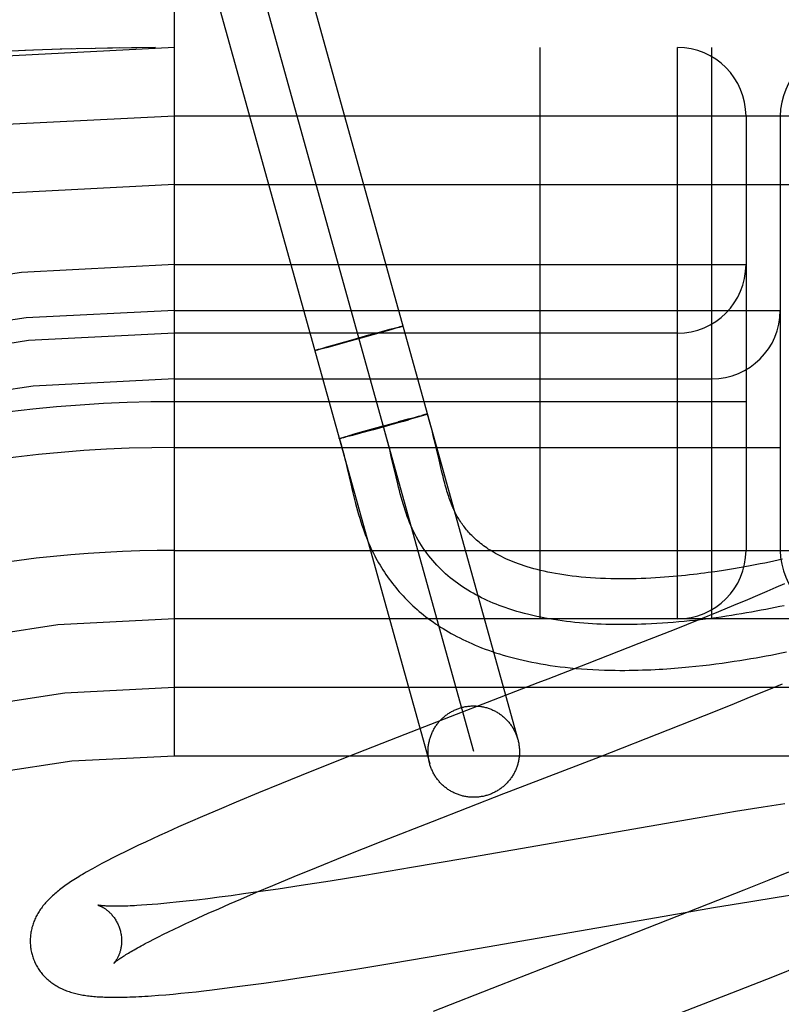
# Model space of a CAD drawing. Header units: inches. Extents: x 0 to 214, y 0 to 139.
# Tile 66 of 147: x 65.711 to 65.878, y 68.868 to 69.083. Entities that reach past the tile are written whole.
import ezdxf

# ---------------------------------------------------------------- set-up
doc = ezdxf.new("R2010")
doc.units = ezdxf.units.IN
doc.header["$LTSCALE"] = 11.786071
doc.header["$MEASUREMENT"] = 0
doc.linetypes.add('HIDDEN', pattern=[0.2, 0.1, -0.1])
doc.layers.add('DEFAULT_2', color=8, linetype='HIDDEN')

msp = doc.modelspace()

# ---------------------------------------------------------------- linework, layer by layer
at = {"layer": 'DEFAULT_2', "color": 8, "linetype": 'HIDDEN'}
for p, q in [((65.76941, 69.10879), (65.82031, 68.92574)), ((65.74523, 68.92208), (65.74523, 69.10708)), ((65.81067, 68.92306), (65.75978, 69.1061)), ((65.75014, 69.10343), (65.80104, 68.92038)), ((67.49273, 69.07708), (64.99774, 69.07708)), ((65.71412, 69.07646), (65.70805, 69.07619)), ((65.7182, 69.07661), (65.71246, 69.07639)), ((65.72264, 69.07675), (65.71632, 69.07654)), ((65.72712, 69.07687), (65.72019, 69.07668)), ((65.73161, 69.07696), (65.72405, 69.07679)), ((65.73311, 69.07699), (65.72798, 69.07689)), ((65.737, 69.07704), (65.73113, 69.07695)), ((65.74105, 69.07707), (65.73582, 69.07702)), ((65.82523, 68.95208), (65.82523, 69.07708)), ((65.85523, 68.95208), (65.85523, 69.07708)), ((65.86273, 68.95208), (65.86273, 69.07708)), ((66.74523, 69.06208), (65.74523, 69.06208)), ((65.87023, 69.06208), (65.87023, 68.96708)), ((65.87773, 69.06208), (65.87773, 68.96708)), ((65.74523, 69.04708), (66.74523, 69.04708)), ((65.74523, 69.02958), (65.87023, 69.02958)), ((65.74523, 69.01958), (65.87773, 69.01958)), ((65.78773, 69.0142), (65.79056, 69.01497)), ((65.79096, 69.01486), (65.7899, 69.01456)), ((65.79056, 69.01497), (65.79233, 69.01544)), ((65.79251, 69.01531), (65.79096, 69.01486)), ((65.79233, 69.01544), (65.79326, 69.01569)), ((65.79342, 69.01558), (65.79251, 69.01531)), ((65.79326, 69.01569), (65.79383, 69.01583)), ((65.79396, 69.01574), (65.79342, 69.01558)), ((65.79383, 69.01583), (65.79422, 69.01593)), ((65.79433, 69.01585), (65.79396, 69.01574)), ((65.79422, 69.01593), (65.79446, 69.01599)), ((65.79456, 69.01593), (65.79433, 69.01585)), ((65.79446, 69.01599), (65.79461, 69.01603)), ((65.7947, 69.01597), (65.79456, 69.01593)), ((65.79461, 69.01603), (65.79474, 69.01606)), ((65.79482, 69.01601), (65.7947, 69.01597)), ((65.79492, 69.01604), (65.79482, 69.01601)), ((65.85523, 69.01458), (65.74523, 69.01458)), ((65.78334, 69.01273), (65.78051, 69.01196)), ((65.78117, 69.01236), (65.78428, 69.01324)), ((65.78679, 69.01369), (65.78334, 69.01273)), ((65.78428, 69.01324), (65.78773, 69.0142)), ((65.7899, 69.01456), (65.78679, 69.01369)), ((65.77616, 69.01088), (65.77626, 69.01092)), ((65.77626, 69.01092), (65.77638, 69.01095)), ((65.77646, 69.0109), (65.77633, 69.01087)), ((65.77638, 69.01095), (65.77651, 69.011)), ((65.77661, 69.01093), (65.77646, 69.0109)), ((65.77651, 69.011), (65.77674, 69.01107)), ((65.77686, 69.01099), (65.77661, 69.01093)), ((65.77674, 69.01107), (65.77711, 69.01118)), ((65.77724, 69.01109), (65.77686, 69.01099)), ((65.77711, 69.01118), (65.77765, 69.01134)), ((65.77781, 69.01124), (65.77724, 69.01109)), ((65.77765, 69.01134), (65.77856, 69.01161)), ((65.77875, 69.01148), (65.77781, 69.01124)), ((65.77856, 69.01161), (65.78011, 69.01206)), ((65.78051, 69.01196), (65.77875, 69.01148)), ((65.78011, 69.01206), (65.78117, 69.01236)), ((65.74523, 69.00458), (65.86273, 69.00458)), ((65.87023, 68.99958), (65.74523, 68.99958)), ((65.79658, 68.99588), (65.79414, 68.99522)), ((65.79517, 68.99527), (65.79637, 68.99561)), ((65.7976, 68.99597), (65.79586, 68.99547)), ((65.79646, 68.99585), (65.79796, 68.99624)), ((65.79864, 68.99627), (65.7976, 68.99597)), ((65.79792, 68.99623), (65.79883, 68.99647)), ((65.79929, 68.99647), (65.79864, 68.99627)), ((65.79879, 68.99646), (65.79935, 68.99661)), ((65.79965, 68.99658), (65.79919, 68.99644)), ((65.79968, 68.99669), (65.79932, 68.9966)), ((65.79988, 68.99665), (65.79957, 68.99655)), ((65.79991, 68.99675), (65.79962, 68.99667)), ((65.80002, 68.99669), (65.79981, 68.99663)), ((65.80004, 68.99678), (65.79985, 68.99673)), ((65.80016, 68.99681), (65.79999, 68.99677)), ((65.80014, 68.99673), (65.80002, 68.99669)), ((65.80025, 68.99676), (65.80014, 68.99673)), ((65.80029, 68.99678), (65.80019, 68.99675)), ((65.78872, 68.99347), (65.78592, 68.9927)), ((65.78664, 68.99312), (65.79086, 68.99431)), ((65.7921, 68.99441), (65.78872, 68.99347)), ((65.78965, 68.99398), (65.79418, 68.99523)), ((65.79517, 68.99527), (65.79093, 68.99408)), ((65.78136, 68.99156), (65.78142, 68.99158)), ((65.78146, 68.99155), (65.78139, 68.99153)), ((65.7814, 68.99157), (65.78146, 68.9916)), ((65.78143, 68.99159), (65.7815, 68.99161)), ((65.7815, 68.99155), (65.78143, 68.99154)), ((65.78147, 68.9916), (65.78155, 68.99163)), ((65.78154, 68.99156), (65.78147, 68.99155)), ((65.78161, 68.99158), (65.78151, 68.99156)), ((65.78152, 68.99162), (65.7816, 68.99164)), ((65.7817, 68.9916), (65.78159, 68.99158)), ((65.7816, 68.99164), (65.78171, 68.99168)), ((65.78167, 68.99167), (65.78184, 68.99172)), ((65.7818, 68.99162), (65.78167, 68.99159)), ((65.78197, 68.99167), (65.78176, 68.99162)), ((65.7818, 68.99171), (65.78202, 68.99178)), ((65.78221, 68.99173), (65.78194, 68.99166)), ((65.78198, 68.99176), (65.78227, 68.99185)), ((65.78259, 68.99182), (65.78218, 68.99172)), ((65.78222, 68.99184), (65.78266, 68.99197)), ((65.78314, 68.99196), (65.78255, 68.99181)), ((65.7826, 68.99195), (65.78327, 68.99215)), ((65.78419, 68.99224), (65.78311, 68.99195)), ((65.78323, 68.99214), (65.78436, 68.99247)), ((65.78592, 68.9927), (65.78416, 68.99223)), ((65.78431, 68.99246), (65.78664, 68.99312)), ((65.78628, 68.99302), (65.78664, 68.99312)), ((65.80223, 68.99052), (65.8019, 68.99186)), ((65.74523, 68.98958), (65.87773, 68.98958)), ((65.79264, 68.98763), (65.79228, 68.98912)), ((65.80267, 68.98863), (65.80223, 68.99052)), ((65.79368, 68.98313), (65.79264, 68.98763)), ((65.80308, 68.98688), (65.80267, 68.98863)), ((65.80346, 68.98524), (65.80308, 68.98688)), ((65.78261, 68.98658), (65.78299, 68.98497)), ((65.78299, 68.98497), (65.78376, 68.98163)), ((65.80371, 68.9842), (65.80346, 68.98524)), ((65.79404, 68.98164), (65.79368, 68.98313)), ((65.80395, 68.98321), (65.80371, 68.9842)), ((65.78376, 68.98163), (65.78417, 68.97992)), ((65.74523, 68.96708), (66.74523, 68.96708)), ((65.8675, 68.96304), (65.8662, 68.96283)), ((65.86875, 68.96325), (65.8675, 68.96304)), ((65.86995, 68.96346), (65.86875, 68.96325)), ((65.87111, 68.96368), (65.86995, 68.96346)), ((65.87223, 68.96389), (65.87111, 68.96368)), ((65.87331, 68.9641), (65.87223, 68.96389)), ((65.87436, 68.96431), (65.87331, 68.9641)), ((65.87537, 68.96451), (65.87436, 68.96431)), ((65.87634, 68.96472), (65.87537, 68.96451)), ((65.87729, 68.96492), (65.87634, 68.96472)), ((65.87819, 68.96512), (65.87729, 68.96492)), ((65.86484, 68.96262), (65.86342, 68.96241)), ((65.8662, 68.96283), (65.86484, 68.96262)), ((65.87678, 68.95897), (65.87481, 68.95811)), ((65.87864, 68.95979), (65.87678, 68.95897)), ((65.87273, 68.95721), (65.87054, 68.95628)), ((65.87481, 68.95811), (65.87273, 68.95721)), ((65.86747, 68.955), (65.86423, 68.95366)), ((65.87054, 68.95628), (65.86747, 68.955)), ((65.86423, 68.95366), (65.85994, 68.95191)), ((66.74523, 68.95208), (65.74523, 68.95208)), ((65.85994, 68.95191), (65.8545, 68.94973)), ((65.8545, 68.94973), (65.8468, 68.94668)), ((65.8468, 68.94668), (65.8355, 68.94226)), ((65.87243, 68.94359), (65.87355, 68.94379)), ((65.87355, 68.94379), (65.87462, 68.94399)), ((65.87462, 68.94399), (65.87567, 68.94418)), ((65.87567, 68.94418), (65.87668, 68.94438)), ((65.87668, 68.94438), (65.87765, 68.94457)), ((65.87765, 68.94457), (65.87906, 68.94485)), ((65.8355, 68.94226), (65.82689, 68.93892)), ((65.85929, 68.94174), (65.86078, 68.9419)), ((65.86078, 68.9419), (65.86222, 68.94207)), ((65.86222, 68.94207), (65.86363, 68.94225)), ((65.86363, 68.94225), (65.865, 68.94243)), ((65.865, 68.94243), (65.86633, 68.94262)), ((65.86633, 68.94262), (65.86762, 68.94281)), ((65.86762, 68.94281), (65.86888, 68.943)), ((65.86888, 68.943), (65.8701, 68.9432)), ((65.8701, 68.9432), (65.87129, 68.9434)), ((65.87129, 68.9434), (65.87243, 68.94359)), ((65.8247, 68.93807), (65.81135, 68.93291)), ((65.82689, 68.93892), (65.8247, 68.93807)), ((65.87486, 68.93651), (65.87818, 68.9379)), ((66.74523, 68.93708), (65.74523, 68.93708)), ((65.86685, 68.93324), (65.87138, 68.93508)), ((65.87138, 68.93508), (65.87486, 68.93651)), ((65.81135, 68.93291), (65.80686, 68.93117)), ((65.86116, 68.93095), (65.86685, 68.93324)), ((65.80686, 68.93117), (65.79563, 68.92681)), ((65.85318, 68.9278), (65.86116, 68.93095)), ((65.79563, 68.92681), (65.78347, 68.92203)), ((65.83837, 68.92202), (65.85318, 68.9278)), ((66.74523, 68.92208), (65.74523, 68.92208)), ((65.78347, 68.92203), (65.77489, 68.91861)), ((65.8184, 68.9143), (65.83399, 68.92033)), ((65.83399, 68.92033), (65.83837, 68.92202)), ((65.77489, 68.91861), (65.76865, 68.91609)), ((65.76865, 68.91609), (65.7636, 68.91403)), ((65.7636, 68.91403), (65.75872, 68.912)), ((65.75872, 68.912), (65.75495, 68.91041)), ((65.87875, 68.91164), (65.87395, 68.91089)), ((65.75495, 68.91041), (65.7513, 68.90885)), ((65.86794, 68.90992), (65.85953, 68.90851)), ((65.87395, 68.91089), (65.86794, 68.90992)), ((65.74865, 68.9077), (65.74607, 68.90657)), ((65.7513, 68.90885), (65.74865, 68.9077)), ((65.79076, 68.90351), (65.80165, 68.90779)), ((65.85953, 68.90851), (65.8087, 68.89968)), ((65.74358, 68.90545), (65.74196, 68.90472)), ((65.74607, 68.90657), (65.74358, 68.90545)), ((65.73883, 68.90328), (65.73733, 68.90256)), ((65.74037, 68.90399), (65.73883, 68.90328)), ((65.74196, 68.90472), (65.74037, 68.90399)), ((65.78236, 68.90016), (65.79076, 68.90351)), ((65.73441, 68.90115), (65.73301, 68.90046)), ((65.73585, 68.90186), (65.73441, 68.90115)), ((65.73733, 68.90256), (65.73585, 68.90186)), ((65.73171, 68.8998), (65.73048, 68.89917)), ((65.73301, 68.90046), (65.73171, 68.8998)), ((65.77629, 68.89772), (65.78236, 68.90016)), ((65.8087, 68.89968), (65.79705, 68.89769)), ((65.77142, 68.89572), (65.77629, 68.89772)), ((65.79705, 68.89769), (65.78687, 68.89599)), ((65.87953, 68.89667), (65.87522, 68.89491)), ((65.76675, 68.89379), (65.77142, 68.89572)), ((65.77924, 68.89475), (65.77294, 68.89377)), ((65.78687, 68.89599), (65.77924, 68.89475)), ((65.87522, 68.89491), (65.86974, 68.89272)), ((65.75972, 68.89081), (65.76316, 68.89228)), ((65.76402, 68.89244), (65.76029, 68.89191)), ((65.76316, 68.89228), (65.76675, 68.89379)), ((65.7679, 68.893), (65.76402, 68.89244)), ((65.77294, 68.89377), (65.7679, 68.893)), ((65.86974, 68.89272), (65.86198, 68.88965)), ((65.87705, 68.89123), (65.88161, 68.89194)), ((65.74284, 68.88983), (65.74155, 68.88971)), ((65.74418, 68.88995), (65.74284, 68.88983)), ((65.74558, 68.89009), (65.74418, 68.88995)), ((65.74703, 68.89025), (65.74558, 68.89009)), ((65.74852, 68.89041), (65.74703, 68.89025)), ((65.75007, 68.89059), (65.74852, 68.89041)), ((65.75248, 68.89088), (65.75007, 68.89059)), ((65.75498, 68.8912), (65.75248, 68.89088)), ((65.75759, 68.89154), (65.75498, 68.8912)), ((65.75725, 68.88974), (65.75972, 68.89081)), ((65.76029, 68.89191), (65.75759, 68.89154)), ((65.86312, 68.88894), (65.87128, 68.8903)), ((65.87128, 68.8903), (65.87705, 68.89123)), ((65.73914, 68.88952), (65.73802, 68.88944)), ((65.74032, 68.88961), (65.73914, 68.88952)), ((65.74155, 68.88971), (65.74032, 68.88961)), ((65.75041, 68.8867), (65.75259, 68.88768)), ((65.75259, 68.88768), (65.75487, 68.8887)), ((65.75487, 68.8887), (65.75725, 68.88974)), ((65.86198, 68.88965), (65.85063, 68.88521)), ((65.8523, 68.88708), (65.86312, 68.88894)), ((65.74767, 68.88543), (65.74901, 68.88606)), ((65.74901, 68.88606), (65.75041, 68.8867)), ((65.80438, 68.87874), (65.8523, 68.88708)), ((65.74279, 68.8831), (65.74393, 68.88365)), ((65.74393, 68.88365), (65.74513, 68.88423)), ((65.74513, 68.88423), (65.74637, 68.88482)), ((65.74637, 68.88482), (65.74767, 68.88543)), ((65.85063, 68.88521), (65.84417, 68.88271)), ((65.73879, 68.88105), (65.73971, 68.88153)), ((65.73971, 68.88153), (65.74068, 68.88203)), ((65.74068, 68.88203), (65.74171, 68.88255)), ((65.74171, 68.88255), (65.74279, 68.8831)), ((65.84089, 68.88144), (65.82753, 68.87627)), ((65.84417, 68.88271), (65.84089, 68.88144)), ((65.79276, 68.87679), (65.80438, 68.87874)), ((65.77827, 68.87445), (65.78485, 68.8755)), ((65.78485, 68.8755), (65.79276, 68.87679)), ((65.82528, 68.8754), (65.81628, 68.87191)), ((65.82753, 68.87627), (65.82528, 68.8754)), ((65.87647, 68.87397), (65.8822, 68.87627)), ((65.76476, 68.87244), (65.76879, 68.87302)), ((65.76879, 68.87302), (65.77294, 68.87363)), ((65.77294, 68.87363), (65.77827, 68.87445)), ((65.86845, 68.8708), (65.87647, 68.87397)), ((65.74824, 68.87036), (65.74993, 68.87054)), ((65.74993, 68.87054), (65.75166, 68.87074)), ((65.75166, 68.87074), (65.75343, 68.87095)), ((65.75343, 68.87095), (65.75615, 68.87128)), ((65.75615, 68.87128), (65.75895, 68.87164)), ((65.75895, 68.87164), (65.76182, 68.87203)), ((65.76182, 68.87203), (65.76476, 68.87244)), ((65.81628, 68.87191), (65.80179, 68.86624)), ((65.74174, 68.86975), (65.74333, 68.86988)), ((65.74333, 68.86988), (65.74494, 68.87003)), ((65.74494, 68.87003), (65.74658, 68.87019)), ((65.74658, 68.87019), (65.74824, 68.87036))]:
    msp.add_line(p, q, dxfattribs=at)
for points in [[(65.79474, 69.01606), (65.79485, 69.01608), (65.7949, 69.0161), (65.79495, 69.01611), (65.79499, 69.01611), (65.79503, 69.01612), (65.79506, 69.01613), (65.79509, 69.01613), (65.79511, 69.01614), (65.79513, 69.01614), (65.79515, 69.01614), (65.79516, 69.01614), (65.79517, 69.01614), (65.79517, 69.01614)], [(65.79517, 69.01614), (65.79517, 69.01614), (65.79516, 69.01613), (65.79515, 69.01613), (65.79514, 69.01612), (65.79512, 69.01611), (65.7951, 69.0161), (65.79507, 69.01609), (65.79504, 69.01608), (65.795, 69.01607), (65.79496, 69.01606), (65.79492, 69.01604)], [(65.7759, 69.01078), (65.7759, 69.01079), (65.77591, 69.01079), (65.77592, 69.0108), (65.77593, 69.0108), (65.77595, 69.01081), (65.77598, 69.01082), (65.776, 69.01083), (65.77603, 69.01084), (65.77607, 69.01085), (65.77611, 69.01087), (65.77616, 69.01088)], [(65.77633, 69.01087), (65.77622, 69.01084), (65.77617, 69.01083), (65.77612, 69.01082), (65.77608, 69.01081), (65.77605, 69.0108), (65.77601, 69.01079), (65.77598, 69.01079), (65.77596, 69.01079), (65.77594, 69.01078), (65.77592, 69.01078), (65.77591, 69.01078), (65.7759, 69.01078), (65.7759, 69.01078)], [(65.80039, 68.99686), (65.80035, 68.99685), (65.80031, 68.99684), (65.80026, 68.99683), (65.80021, 68.99682), (65.80012, 68.99679)], [(65.80053, 68.99687), (65.80053, 68.99687), (65.80052, 68.99687), (65.80051, 68.99686), (65.8005, 68.99685), (65.80048, 68.99685), (65.80046, 68.99684), (65.80043, 68.99683), (65.8004, 68.99682), (65.80037, 68.99681), (65.80033, 68.99679), (65.80029, 68.99678)], [(65.80055, 68.99688), (65.80054, 68.99688), (65.80053, 68.99688), (65.80052, 68.99688), (65.8005, 68.99688), (65.80048, 68.99687), (65.80045, 68.99687), (65.80042, 68.99686), (65.80035, 68.99685)], [(65.80039, 68.99686), (65.80042, 68.99686), (65.80045, 68.99687), (65.80047, 68.99687), (65.80049, 68.99687), (65.80051, 68.99688), (65.80052, 68.99688), (65.80053, 68.99687), (65.80053, 68.99687)], [(65.80044, 68.99683), (65.80047, 68.99684), (65.80049, 68.99685), (65.80051, 68.99686), (65.80053, 68.99686), (65.80054, 68.99687), (65.80054, 68.99687), (65.80055, 68.99688)], [(65.8019, 68.99186), (65.80173, 68.99256), (65.80155, 68.99328), (65.80135, 68.99402), (65.80115, 68.99479), (65.80093, 68.99558), (65.80069, 68.99639), (65.80055, 68.99688)], [(65.79228, 68.98912), (65.7921, 68.98986), (65.79189, 68.99068), (65.79168, 68.99149), (65.79146, 68.9923), (65.79124, 68.9931), (65.791, 68.99389), (65.79076, 68.99468)], [(65.78126, 68.99152), (65.78126, 68.99152), (65.78127, 68.99152), (65.78128, 68.99153), (65.78129, 68.99154), (65.78131, 68.99154), (65.78134, 68.99155), (65.78136, 68.99156)], [(65.78142, 68.99154), (65.78136, 68.99153), (65.78133, 68.99152), (65.78131, 68.99152), (65.78129, 68.99151), (65.78128, 68.99151), (65.78127, 68.99151), (65.78126, 68.99151), (65.78126, 68.99152)], [(65.78127, 68.99152), (65.78127, 68.99152), (65.78127, 68.99152), (65.78128, 68.99153), (65.7813, 68.99154), (65.78131, 68.99154), (65.78133, 68.99155), (65.78136, 68.99156), (65.78139, 68.99157)], [(65.78139, 68.99153), (65.78136, 68.99153), (65.78133, 68.99152), (65.78131, 68.99152), (65.78129, 68.99152), (65.78128, 68.99152), (65.78127, 68.99152), (65.78127, 68.99152)], [(65.78127, 68.99152), (65.78145, 68.99094), (65.78164, 68.99027), (65.78184, 68.98957), (65.78203, 68.98886), (65.78223, 68.98812), (65.78242, 68.98736), (65.78261, 68.98658)], [(65.86342, 68.96241), (65.86192, 68.9622), (65.86115, 68.9621), (65.86036, 68.96199), (65.85955, 68.96189), (65.85873, 68.9618), (65.85789, 68.9617), (65.85702, 68.96161), (65.85614, 68.96152), (65.85524, 68.96143), (65.85432, 68.96135), (65.85338, 68.96127), (65.85242, 68.96119), (65.85144, 68.96112), (65.85043, 68.96106), (65.8494, 68.961), (65.84835, 68.96095), (65.84728, 68.96091), (65.8462, 68.96087), (65.8451, 68.96085), (65.84399, 68.96084), (65.84288, 68.96083), (65.84176, 68.96084), (65.84064, 68.96086), (65.83952, 68.96089), (65.83841, 68.96094), (65.83732, 68.961), (65.83624, 68.96107), (65.83519, 68.96115), (65.83418, 68.96124), (65.83318, 68.96134), (65.83222, 68.96145), (65.83128, 68.96157), (65.83036, 68.9617), (65.82947, 68.96185), (65.82859, 68.962), (65.82773, 68.96216), (65.8269, 68.96232), (65.82608, 68.9625), (65.82529, 68.96268), (65.82453, 68.96287), (65.82379, 68.96307), (65.82308, 68.96327), (65.82239, 68.96348), (65.82173, 68.96369), (65.82109, 68.9639), (65.82048, 68.96412), (65.81988, 68.96434), (65.81931, 68.96456), (65.81876, 68.96479), (65.81823, 68.96502), (65.81771, 68.96525), (65.81722, 68.96548), (65.81675, 68.96571), (65.81629, 68.96594), (65.81585, 68.96618), (65.81542, 68.96642), (65.81501, 68.96665), (65.81461, 68.96689), (65.81423, 68.96713), (65.81386, 68.96737), (65.8135, 68.96761), (65.81315, 68.96786), (65.81281, 68.9681), (65.81249, 68.96835), (65.81217, 68.96859), (65.81187, 68.96884), (65.81157, 68.96909), (65.81129, 68.96933), (65.81101, 68.96958), (65.81074, 68.96983), (65.81049, 68.97008), (65.81024, 68.97033), (65.80999, 68.97058), (65.80976, 68.97083), (65.80953, 68.97108), (65.80931, 68.97133), (65.8091, 68.97159), (65.80889, 68.97184), (65.80869, 68.9721), (65.80849, 68.97235), (65.8083, 68.97261), (65.80812, 68.97287), (65.80794, 68.97313), (65.80776, 68.9734), (65.80758, 68.97367), (65.80741, 68.97395), (65.80724, 68.97423), (65.80708, 68.97452), (65.80692, 68.97481), (65.80676, 68.97509), (65.80662, 68.97537), (65.80648, 68.97565), (65.80635, 68.97592), (65.80623, 68.9762), (65.8061, 68.97649), (65.80597, 68.97679), (65.80584, 68.9771), (65.80571, 68.97743), (65.80558, 68.97777), (65.80546, 68.97812), (65.80533, 68.97849), (65.8052, 68.97886), (65.80507, 68.97925), (65.80495, 68.97964), (65.80482, 68.98005), (65.8047, 68.98047), (65.80457, 68.9809), (65.80445, 68.98134), (65.80432, 68.98179), (65.8042, 68.98225), (65.80408, 68.98273), (65.80395, 68.98321)], [(65.84835, 68.95094), (65.84737, 68.95091), (65.84639, 68.95088), (65.84541, 68.95085), (65.84443, 68.95084), (65.84346, 68.95083), (65.84248, 68.95083), (65.8415, 68.95084), (65.84053, 68.95086), (65.83955, 68.95089), (65.83858, 68.95092), (65.83761, 68.95097), (65.83665, 68.95102), (65.83569, 68.95108), (65.83473, 68.95115), (65.83377, 68.95123), (65.83282, 68.95132), (65.83187, 68.95142), (65.83093, 68.95154), (65.82999, 68.95166), (65.82906, 68.95179), (65.82813, 68.95193), (65.82721, 68.95209), (65.82629, 68.95225), (65.82538, 68.95243), (65.82448, 68.95261), (65.82358, 68.95281), (65.82269, 68.95302), (65.82181, 68.95325), (65.82094, 68.95348), (65.82007, 68.95373), (65.81922, 68.95399), (65.81837, 68.95426), (65.81753, 68.95455), (65.81686, 68.95479), (65.8162, 68.95504), (65.81554, 68.9553), (65.8149, 68.95556), (65.81425, 68.95584), (65.81362, 68.95612), (65.81299, 68.95642), (65.81237, 68.95672), (65.81175, 68.95703), (65.81115, 68.95735), (65.81055, 68.95768), (65.80996, 68.95802), (65.80937, 68.95837), (65.8088, 68.95873), (65.80823, 68.9591), (65.80767, 68.95948), (65.80712, 68.95987), (65.80658, 68.96027), (65.80605, 68.96068), (65.80553, 68.9611), (65.80501, 68.96154), (65.80451, 68.96198), (65.80401, 68.96243), (65.80353, 68.96289), (65.80305, 68.96337), (65.80259, 68.96385), (65.80213, 68.96435), (65.80169, 68.96486), (65.80126, 68.96538), (65.80083, 68.96591), (65.80042, 68.96645), (65.80002, 68.967), (65.79963, 68.96757), (65.79925, 68.96814), (65.79888, 68.96873), (65.79852, 68.96933), (65.79818, 68.96995), (65.79785, 68.97057), (65.79752, 68.97121), (65.79722, 68.97186), (65.79692, 68.97252), (65.79665, 68.97317), (65.79638, 68.97383), (65.79613, 68.9745), (65.79589, 68.97518), (65.79566, 68.97587), (65.79543, 68.97657), (65.79521, 68.97728), (65.795, 68.97799), (65.7948, 68.97871), (65.7946, 68.97943), (65.79441, 68.98017), (65.79422, 68.9809), (65.79404, 68.98164)], [(65.78417, 68.97992), (65.78438, 68.97906), (65.78459, 68.97821), (65.78481, 68.97736), (65.78503, 68.97653), (65.78526, 68.97571), (65.78549, 68.9749), (65.78572, 68.97411), (65.78596, 68.97334), (65.78621, 68.9726), (65.78645, 68.97188), (65.7867, 68.97119), (65.78694, 68.97053), (65.78718, 68.9699), (65.78743, 68.96929), (65.78767, 68.96871), (65.78793, 68.96813), (65.78818, 68.96757), (65.78845, 68.96701), (65.78872, 68.96646), (65.789, 68.96591), (65.78928, 68.96538), (65.78957, 68.96485), (65.78987, 68.96432), (65.79017, 68.96381), (65.79048, 68.9633), (65.7908, 68.96279), (65.79113, 68.96229), (65.79146, 68.96179), (65.7918, 68.9613), (65.79215, 68.96081), (65.79251, 68.96033), (65.79287, 68.95986), (65.79324, 68.95939), (65.79361, 68.95892), (65.794, 68.95846), (65.79439, 68.95801), (65.79479, 68.95756), (65.7952, 68.95712), (65.79561, 68.95668), (65.79604, 68.95624), (65.79647, 68.95581), (65.79691, 68.95539), (65.79735, 68.95497), (65.79781, 68.95456), (65.79827, 68.95415), (65.79874, 68.95374), (65.79922, 68.95334), (65.79971, 68.95295), (65.80021, 68.95256), (65.80072, 68.95217), (65.80124, 68.95179), (65.80176, 68.95141), (65.8023, 68.95104), (65.80285, 68.95068), (65.8034, 68.95031), (65.80397, 68.94996), (65.80455, 68.94961), (65.80513, 68.94926), (65.80573, 68.94892), (65.80634, 68.94858), (65.80697, 68.94825), (65.8076, 68.94792), (65.80825, 68.9476), (65.80891, 68.94728), (65.80958, 68.94697), (65.81026, 68.94667), (65.81096, 68.94637), (65.81168, 68.94607), (65.8124, 68.94579), (65.81315, 68.9455), (65.8139, 68.94523), (65.81468, 68.94496), (65.81546, 68.94469), (65.81627, 68.94444), (65.81709, 68.94418), (65.81793, 68.94394), (65.81879, 68.9437), (65.81967, 68.94347), (65.82056, 68.94325), (65.82148, 68.94304), (65.82242, 68.94283), (65.82337, 68.94263), (65.82435, 68.94244), (65.82535, 68.94226), (65.82637, 68.94209), (65.82741, 68.94192), (65.82847, 68.94177), (65.82955, 68.94163), (65.83066, 68.9415), (65.8318, 68.94138), (65.83299, 68.94126), (65.83422, 68.94116), (65.83548, 68.94107), (65.83675, 68.941), (65.83802, 68.94094), (65.83925, 68.94089), (65.84045, 68.94086), (65.84158, 68.94084), (65.84266, 68.94083), (65.8437, 68.94083), (65.8447, 68.94084), (65.84569, 68.94086), (65.84665, 68.94088), (65.8476, 68.94091), (65.84852, 68.94094), (65.84943, 68.94098), (65.85033, 68.94102), (65.8512, 68.94107), (65.85207, 68.94112), (65.85292, 68.94118), (65.85375, 68.94124), (65.85458, 68.9413), (65.85539, 68.94137), (65.85619, 68.94143), (65.85698, 68.94151), (65.85776, 68.94158), (65.85929, 68.94174)], [(65.87859, 68.95497), (65.87761, 68.95477), (65.87661, 68.95456), (65.8756, 68.95436), (65.87458, 68.95416), (65.87354, 68.95396), (65.87249, 68.95376), (65.87142, 68.95357), (65.87035, 68.95338), (65.86926, 68.9532), (65.86816, 68.95302), (65.86705, 68.95284), (65.86593, 68.95267), (65.86481, 68.9525), (65.86367, 68.95234), (65.86252, 68.95219), (65.86137, 68.95204), (65.86021, 68.9519), (65.85905, 68.95177), (65.85787, 68.95164), (65.8567, 68.95152), (65.85551, 68.95141), (65.85433, 68.95131), (65.85314, 68.95122), (65.85194, 68.95114), (65.85075, 68.95106), (65.84955, 68.951), (65.84835, 68.95094)], [(65.80799, 68.93269), (65.8082, 68.93275), (65.80841, 68.9328), (65.80861, 68.93284), (65.80882, 68.93289), (65.80903, 68.93292), (65.80924, 68.93295), (65.80945, 68.93298), (65.80966, 68.93301), (65.80987, 68.93303), (65.81008, 68.93304), (65.8103, 68.93305), (65.81051, 68.93306), (65.81072, 68.93306), (65.81093, 68.93305), (65.81114, 68.93305), (65.81136, 68.93303), (65.81157, 68.93302), (65.81178, 68.933), (65.81199, 68.93297), (65.8122, 68.93294), (65.81241, 68.93291), (65.81262, 68.93287), (65.81283, 68.93282), (65.81303, 68.93278), (65.81324, 68.93272), (65.81344, 68.93267), (65.81365, 68.93261), (65.81385, 68.93254), (65.81405, 68.93247), (65.81425, 68.9324), (65.81445, 68.93232), (65.81464, 68.93224), (65.81484, 68.93215), (65.81503, 68.93206), (65.81522, 68.93197), (65.81541, 68.93187), (65.81559, 68.93177), (65.81577, 68.93166), (65.81596, 68.93155), (65.81614, 68.93143), (65.81631, 68.93132), (65.81649, 68.9312), (65.81666, 68.93107), (65.81683, 68.93094), (65.81699, 68.93081), (65.81715, 68.93067), (65.81732, 68.93053), (65.81747, 68.93039), (65.81763, 68.93025), (65.81778, 68.9301), (65.81793, 68.92994), (65.81807, 68.92979), (65.81821, 68.92963), (65.81835, 68.92947), (65.81848, 68.9293), (65.81861, 68.92914), (65.81874, 68.92897), (65.81886, 68.92879), (65.81898, 68.92862), (65.8191, 68.92844), (65.81921, 68.92826), (65.81932, 68.92808), (65.81943, 68.92789), (65.81953, 68.92771), (65.81962, 68.92752), (65.81972, 68.92733), (65.8198, 68.92713), (65.81989, 68.92694), (65.81997, 68.92674), (65.82005, 68.92655), (65.82012, 68.92635), (65.82018, 68.92614), (65.82025, 68.92594), (65.82031, 68.92574)], [(65.80104, 68.92038), (65.80098, 68.92059), (65.80093, 68.92079), (65.80089, 68.921), (65.80085, 68.92121), (65.80081, 68.92142), (65.80078, 68.92163), (65.80075, 68.92184), (65.80072, 68.92205), (65.8007, 68.92226), (65.80069, 68.92247), (65.80068, 68.92268), (65.80067, 68.92289), (65.80067, 68.92311), (65.80068, 68.92332), (65.80068, 68.92353), (65.8007, 68.92374), (65.80071, 68.92395), (65.80073, 68.92417), (65.80076, 68.92438), (65.80079, 68.92459), (65.80082, 68.9248), (65.80086, 68.925), (65.80091, 68.92521), (65.80096, 68.92542), (65.80101, 68.92562), (65.80106, 68.92583), (65.80113, 68.92603), (65.80119, 68.92623), (65.80126, 68.92643), (65.80133, 68.92663), (65.80141, 68.92683), (65.80149, 68.92703), (65.80158, 68.92722), (65.80167, 68.92741), (65.80177, 68.9276), (65.80186, 68.92779), (65.80197, 68.92798), (65.80207, 68.92816), (65.80218, 68.92834), (65.8023, 68.92852), (65.80241, 68.9287), (65.80254, 68.92887), (65.80266, 68.92904), (65.80279, 68.92921), (65.80292, 68.92938), (65.80306, 68.92954), (65.8032, 68.9297), (65.80334, 68.92986), (65.80349, 68.93001), (65.80364, 68.93016), (65.80379, 68.93031), (65.80394, 68.93046), (65.8041, 68.9306), (65.80426, 68.93073), (65.80443, 68.93087), (65.80459, 68.931), (65.80476, 68.93113), (65.80494, 68.93125), (65.80511, 68.93137), (65.80529, 68.93149), (65.80547, 68.9316), (65.80565, 68.93171), (65.80584, 68.93181), (65.80602, 68.93191), (65.80621, 68.93201), (65.8064, 68.9321), (65.8066, 68.93219), (65.80679, 68.93227), (65.80699, 68.93235), (65.80719, 68.93243), (65.80739, 68.9325), (65.80759, 68.93257), (65.80779, 68.93263), (65.80799, 68.93269)], [(65.82031, 68.92574), (65.82036, 68.92553), (65.82041, 68.92533), (65.82046, 68.92512), (65.8205, 68.92491), (65.82054, 68.9247), (65.82057, 68.92449), (65.8206, 68.92428), (65.82062, 68.92407), (65.82064, 68.92386), (65.82066, 68.92365), (65.82067, 68.92344), (65.82067, 68.92322), (65.82067, 68.92301), (65.82067, 68.9228), (65.82066, 68.92259), (65.82065, 68.92238), (65.82063, 68.92216), (65.82061, 68.92195), (65.82059, 68.92174), (65.82056, 68.92153), (65.82052, 68.92132), (65.82048, 68.92111), (65.82044, 68.92091), (65.82039, 68.9207), (65.82034, 68.92049), (65.82028, 68.92029), (65.82022, 68.92009), (65.82015, 68.91988), (65.82009, 68.91968), (65.82001, 68.91948), (65.81993, 68.91929), (65.81985, 68.91909), (65.81977, 68.9189), (65.81967, 68.91871), (65.81958, 68.91851), (65.81948, 68.91833), (65.81938, 68.91814), (65.81927, 68.91796), (65.81916, 68.91778), (65.81905, 68.9176), (65.81893, 68.91742), (65.81881, 68.91725), (65.81868, 68.91708), (65.81856, 68.91691), (65.81842, 68.91674), (65.81829, 68.91658), (65.81815, 68.91642), (65.81801, 68.91626), (65.81786, 68.91611), (65.81771, 68.91595), (65.81756, 68.91581), (65.8174, 68.91566), (65.81724, 68.91552), (65.81708, 68.91538), (65.81692, 68.91525), (65.81675, 68.91512), (65.81658, 68.91499), (65.81641, 68.91487), (65.81623, 68.91475), (65.81606, 68.91463), (65.81588, 68.91452), (65.81569, 68.91441), (65.81551, 68.91431), (65.81532, 68.91421), (65.81513, 68.91411), (65.81494, 68.91402), (65.81475, 68.91393), (65.81455, 68.91384), (65.81436, 68.91376), (65.81416, 68.91369), (65.81396, 68.91362), (65.81376, 68.91355), (65.81356, 68.91348), (65.81335, 68.91343)], [(65.81335, 68.91343), (65.81315, 68.91337), (65.81294, 68.91332), (65.81273, 68.91327), (65.81252, 68.91323), (65.81232, 68.9132), (65.81211, 68.91316), (65.8119, 68.91313), (65.81168, 68.91311), (65.81147, 68.91309), (65.81126, 68.91308), (65.81105, 68.91307), (65.81084, 68.91306), (65.81062, 68.91306), (65.81041, 68.91306), (65.8102, 68.91307), (65.80999, 68.91308), (65.80978, 68.9131), (65.80957, 68.91312), (65.80936, 68.91315), (65.80915, 68.91318), (65.80894, 68.91321), (65.80873, 68.91325), (65.80852, 68.91329), (65.80831, 68.91334), (65.80811, 68.91339), (65.8079, 68.91345), (65.8077, 68.91351), (65.8075, 68.91358), (65.8073, 68.91365), (65.8071, 68.91372), (65.8069, 68.9138), (65.8067, 68.91388), (65.80651, 68.91397), (65.80632, 68.91406), (65.80613, 68.91415), (65.80594, 68.91425), (65.80575, 68.91435), (65.80557, 68.91446), (65.80539, 68.91457), (65.80521, 68.91468), (65.80503, 68.9148), (65.80486, 68.91492), (65.80469, 68.91505), (65.80452, 68.91518), (65.80435, 68.91531), (65.80419, 68.91544), (65.80403, 68.91558), (65.80387, 68.91573), (65.80372, 68.91587), (65.80357, 68.91602), (65.80342, 68.91617), (65.80328, 68.91633), (65.80313, 68.91649), (65.803, 68.91665), (65.80286, 68.91681), (65.80273, 68.91698), (65.8026, 68.91715), (65.80248, 68.91732), (65.80236, 68.9175), (65.80224, 68.91768), (65.80213, 68.91786), (65.80202, 68.91804), (65.80192, 68.91822), (65.80182, 68.91841), (65.80172, 68.9186), (65.80163, 68.91879), (65.80154, 68.91898), (65.80146, 68.91918), (65.80138, 68.91937), (65.8013, 68.91957), (65.80123, 68.91977), (65.80116, 68.91997), (65.8011, 68.92018), (65.80104, 68.92038)], [(65.80165, 68.90779), (65.81728, 68.91386), (65.8184, 68.9143)], [(65.73048, 68.89917), (65.7299, 68.89887), (65.72934, 68.89857), (65.7288, 68.89828), (65.72828, 68.89799), (65.72777, 68.89772), (65.72728, 68.89744), (65.72681, 68.89718), (65.72635, 68.89692), (65.72591, 68.89666), (65.72548, 68.89641), (65.72507, 68.89616), (65.72467, 68.89592), (65.72428, 68.89568), (65.7239, 68.89545), (65.72353, 68.89522), (65.72317, 68.89499), (65.72282, 68.89476), (65.72249, 68.89454), (65.72216, 68.89432), (65.72184, 68.8941), (65.72152, 68.89388), (65.72122, 68.89367), (65.72092, 68.89345), (65.72064, 68.89324), (65.72035, 68.89302), (65.72008, 68.89281), (65.71981, 68.8926), (65.71955, 68.89239), (65.71929, 68.89217), (65.71904, 68.89196), (65.71879, 68.89174), (65.71855, 68.89153), (65.71832, 68.89131), (65.71809, 68.89109), (65.71786, 68.89087), (65.71764, 68.89065), (65.71743, 68.89043), (65.71722, 68.8902), (65.71702, 68.88998), (65.71682, 68.88975), (65.71663, 68.88952), (65.71644, 68.88929), (65.71627, 68.88906), (65.71609, 68.88883), (65.71592, 68.88859), (65.71576, 68.88835), (65.7156, 68.88811), (65.71545, 68.88787), (65.7153, 68.88762), (65.71516, 68.88738), (65.71503, 68.88713), (65.7149, 68.88688), (65.71478, 68.88663), (65.71467, 68.88638), (65.71456, 68.88613), (65.71446, 68.88588), (65.71436, 68.88563), (65.71427, 68.88537), (65.71419, 68.88512), (65.71411, 68.88486), (65.71403, 68.8846), (65.71397, 68.88434), (65.7139, 68.88408), (65.71385, 68.88381), (65.7138, 68.88354), (65.71376, 68.88327), (65.71372, 68.883), (65.71369, 68.88273), (65.71367, 68.88246), (65.71365, 68.88218), (65.71364, 68.88191), (65.71363, 68.88163), (65.71364, 68.88135), (65.71365, 68.88107), (65.71367, 68.8808), (65.71369, 68.88052), (65.71372, 68.88024), (65.71376, 68.87997), (65.7138, 68.87969), (65.71385, 68.87941), (65.71391, 68.87914), (65.71398, 68.87887), (65.71404, 68.87864)], [(65.72847, 68.88946), (65.72846, 68.88946), (65.72845, 68.88947), (65.72844, 68.88947), (65.72845, 68.88946), (65.72846, 68.88946), (65.72849, 68.88945), (65.72852, 68.88945), (65.72855, 68.88943), (65.7286, 68.88942), (65.72865, 68.8894), (65.7287, 68.88938), (65.72876, 68.88936), (65.72883, 68.88933), (65.7289, 68.8893), (65.72898, 68.88927), (65.72906, 68.88923), (65.72915, 68.88919), (65.72924, 68.88915), (65.72933, 68.8891), (65.72943, 68.88905), (65.72953, 68.88899), (65.72963, 68.88893), (65.72974, 68.88886), (65.72985, 68.88879), (65.72996, 68.88872), (65.73008, 68.88864), (65.7302, 68.88856), (65.73032, 68.88847), (65.73044, 68.88837), (65.73056, 68.88827), (65.73069, 68.88816), (65.73082, 68.88805), (65.73095, 68.88793), (65.73108, 68.88781), (65.73121, 68.88768), (65.73134, 68.88754), (65.73147, 68.88739), (65.7316, 68.88724), (65.73173, 68.88708), (65.73186, 68.88691), (65.73199, 68.88674), (65.73212, 68.88656), (65.73224, 68.88637), (65.73236, 68.88618), (65.73248, 68.88598), (65.73259, 68.88578), (65.7327, 68.88557), (65.73281, 68.88535), (65.73291, 68.88513), (65.733, 68.8849), (65.73309, 68.88467), (65.73317, 68.88444), (65.73325, 68.8842), (65.73331, 68.884)], [(65.73802, 68.88944), (65.73696, 68.88938), (65.73645, 68.88935), (65.73596, 68.88932), (65.73549, 68.8893), (65.73503, 68.88928), (65.73458, 68.88927), (65.73415, 68.88926), (65.73374, 68.88924), (65.73334, 68.88924), (65.73296, 68.88923), (65.7326, 68.88923), (65.73225, 68.88923), (65.73192, 68.88923), (65.7316, 68.88923), (65.7313, 68.88924), (65.73102, 68.88924), (65.73075, 68.88925), (65.7305, 68.88926), (65.73026, 68.88927), (65.73004, 68.88929), (65.72984, 68.8893), (65.72965, 68.88931), (65.72948, 68.88933), (65.72932, 68.88934), (65.72918, 68.88936), (65.72905, 68.88937), (65.72893, 68.88939), (65.72883, 68.8894), (65.72874, 68.88941), (65.72867, 68.88942), (65.7286, 68.88944), (65.72855, 68.88944), (65.72851, 68.88945), (65.72848, 68.88946), (65.72847, 68.88946)], [(65.73331, 68.884), (65.73337, 68.88378), (65.73342, 68.88354), (65.73347, 68.8833), (65.73352, 68.88306), (65.73355, 68.88281), (65.73358, 68.88257), (65.7336, 68.88233), (65.73362, 68.8821), (65.73363, 68.88186), (65.73363, 68.88163), (65.73362, 68.8814), (65.73361, 68.88118), (65.7336, 68.88096), (65.73358, 68.88074), (65.73355, 68.88054), (65.73352, 68.88033), (65.73349, 68.88013), (65.73345, 68.87994), (65.73341, 68.87975), (65.73336, 68.87957), (65.73332, 68.8794), (65.73327, 68.87923), (65.73322, 68.87907), (65.73316, 68.87891), (65.73311, 68.87876), (65.73305, 68.87862), (65.733, 68.87848), (65.73294, 68.87835), (65.73288, 68.87822), (65.73282, 68.8781), (65.73276, 68.87798), (65.73271, 68.87787), (65.73265, 68.87776), (65.73259, 68.87766), (65.73253, 68.87757), (65.73248, 68.87748), (65.73242, 68.87739), (65.73237, 68.87731), (65.73232, 68.87724), (65.73227, 68.87717), (65.73223, 68.87711), (65.73218, 68.87705), (65.73214, 68.877), (65.73211, 68.87696), (65.73207, 68.87692), (65.73204, 68.87688), (65.73202, 68.87685), (65.732, 68.87683), (65.73198, 68.87681), (65.73197, 68.8768), (65.73197, 68.8768)], [(65.73197, 68.8768), (65.73198, 68.87681), (65.73199, 68.87682), (65.73202, 68.87684), (65.73205, 68.87687), (65.73209, 68.87691), (65.73214, 68.87695), (65.7322, 68.877), (65.73227, 68.87706), (65.73235, 68.87712), (65.73244, 68.8772), (65.73255, 68.87728), (65.73266, 68.87736), (65.73279, 68.87746), (65.73293, 68.87756), (65.73309, 68.87767), (65.73325, 68.87778), (65.73344, 68.87791), (65.73363, 68.87804), (65.73384, 68.87818), (65.73407, 68.87832), (65.73431, 68.87848), (65.73456, 68.87864), (65.73483, 68.8788), (65.73512, 68.87898), (65.73542, 68.87916), (65.73573, 68.87934), (65.73606, 68.87954), (65.73641, 68.87973), (65.73677, 68.87994), (65.73714, 68.88015), (65.73753, 68.88036), (65.73794, 68.88059), (65.73836, 68.88081), (65.73879, 68.88105)], [(65.71404, 68.87864), (65.71411, 68.87841), (65.71419, 68.87814), (65.71428, 68.87788), (65.71438, 68.87762), (65.71448, 68.87736), (65.71459, 68.8771), (65.71471, 68.87685), (65.71483, 68.8766), (65.71496, 68.87635), (65.71509, 68.87611), (65.71523, 68.87587), (65.71538, 68.87564), (65.71553, 68.8754), (65.71569, 68.87518), (65.71585, 68.87496), (65.71602, 68.87474), (65.71619, 68.87452), (65.71636, 68.87432), (65.71654, 68.87411), (65.71673, 68.87391), (65.71692, 68.87372), (65.71711, 68.87353), (65.71731, 68.87335), (65.71751, 68.87317), (65.71771, 68.87299), (65.71792, 68.87282), (65.71813, 68.87265), (65.71835, 68.87249), (65.71857, 68.87233), (65.71879, 68.87218), (65.71903, 68.87203), (65.71927, 68.87188), (65.71951, 68.87174), (65.71976, 68.8716), (65.72001, 68.87146), (65.72026, 68.87133), (65.72052, 68.87121), (65.72078, 68.87109), (65.72105, 68.87097), (65.72132, 68.87086), (65.72159, 68.87076), (65.72187, 68.87065), (65.72215, 68.87056), (65.72244, 68.87046), (65.72273, 68.87038), (65.72302, 68.87029), (65.72332, 68.87021), (65.72362, 68.87013), (65.72392, 68.87006), (65.72423, 68.86999), (65.72454, 68.86993), (65.72486, 68.86987), (65.72518, 68.86981), (65.72551, 68.86976), (65.72584, 68.86971), (65.72618, 68.86966), (65.72652, 68.86962), (65.72686, 68.86958), (65.72721, 68.86954), (65.72757, 68.86951), (65.72794, 68.86947), (65.72832, 68.86945), (65.7287, 68.86942), (65.7291, 68.8694), (65.7295, 68.86938), (65.72992, 68.86936), (65.73035, 68.86934), (65.73079, 68.86933), (65.73125, 68.86933), (65.73171, 68.86932), (65.7322, 68.86932), (65.7327, 68.86932), (65.73322, 68.86932), (65.73375, 68.86933), (65.73431, 68.86934), (65.73488, 68.86936), (65.73547, 68.86938), (65.73609, 68.8694), (65.73672, 68.86943), (65.73737, 68.86946), (65.73805, 68.8695), (65.73875, 68.86954), (65.73947, 68.86959), (65.74021, 68.86964), (65.74174, 68.86975)], [(65.85138, 68.86415), (65.85248, 68.86458), (65.86845, 68.8708)]]:
    msp.add_lwpolyline(points, dxfattribs=at)
for centre, radius, start, end in [((65.74523, 68.70208), 0.375, 90, 180), ((65.85523, 69.06208), 0.015, 0, 90), ((65.89273, 69.06208), 0.015, 90, 180), ((65.74523, 68.70208), 0.36, 90, 180), ((65.74523, 68.70208), 0.345, 90, 180), ((65.74523, 68.70208), 0.3275, 90, 180), ((65.85523, 69.02958), 0.015, 270, 360), ((65.74523, 68.70208), 0.3175, 90, 180), ((65.86273, 69.01958), 0.015, 270, 360), ((65.74523, 68.70208), 0.3125, 90, 180), ((65.74523, 68.70208), 0.3025, 90, 180), ((65.74523, 68.70208), 0.2975, 90, 105.9407), ((65.74523, 68.70208), 0.2875, 90, 105.8579), ((65.74523, 68.70208), 0.265, 90, 103.1116), ((65.85523, 68.96708), 0.015, 270, 360), ((65.89273, 68.96708), 0.015, 180, 270), ((65.74523, 68.70208), 0.25, 90, 180), ((65.74523, 68.70208), 0.235, 90, 180), ((65.74523, 68.70208), 0.22, 90, 180)]:
    msp.add_arc(centre, radius, start, end, dxfattribs=at)

doc.saveas('drawing.dxf')
